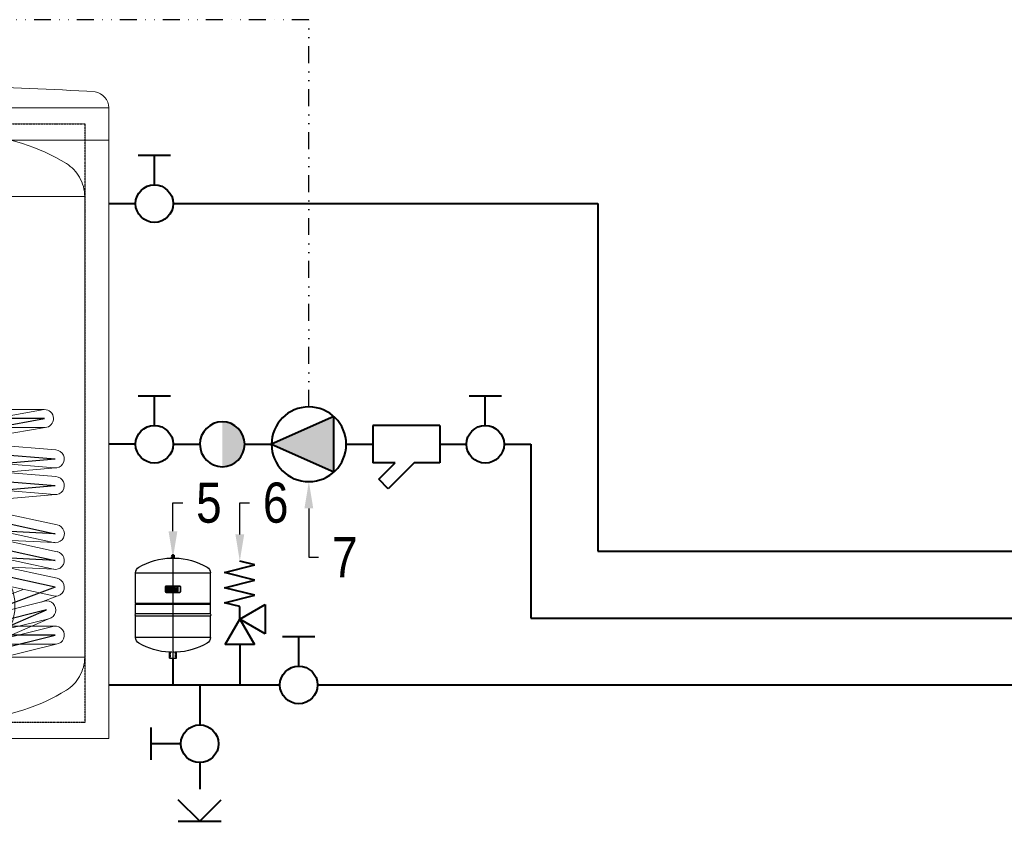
# Model space of a CAD drawing. Header units: centimetres. Extents: x 4745 to 39369, y 17389 to 19524.
# Tile 182 of 188: x 37466 to 37834, y 17747 to 18047. Entities that reach past the tile are written whole.
import ezdxf
from ezdxf import colors
from ezdxf.entities.mleader import LeaderData, LeaderLine
from ezdxf.enums import TextEntityAlignment as Align
from ezdxf.lldxf.tags import DXFTag
from ezdxf.math import Vec2, Vec3

# ---------------------------------------------------------------- set-up
doc = ezdxf.new("R2010")
doc.units = ezdxf.units.CM
doc.linetypes.add('DIVIDE2', pattern=[15.875, 6.35, -3.175, 0, -3.175, 0, -3.175])
doc.linetypes.add('HIDDEN', pattern=[0.375, 0.25, -0.125])
for name, color, linetype, lineweight in [('2DH_OBJ_reflexgr', 252, 'Continuous', 25), ('Ciepła woda', 10, 'Continuous', 70), ('CP_DETAL', 33, 'Continuous', 9), ('CP_LOGO', 7, 'Continuous', 35), ('Gruba', 7, 'Continuous', 40), ('IS_Ciepła_woda', 1, 'DASHDOT', 40), ('IS_Cyrkulacja', 215, 'H2OCYR', 40), ('IS_Opis', 250, 'Continuous', 9), ('IS_sygnał', 210, 'DIVIDE2', 25), ('IS_Zimna_woda', 5, 'SOLID', 40)]:
    doc.layers.add(name, color=color, linetype=linetype, lineweight=lineweight)
for name, color, linetype in [('CP_AXIS', 143, 'DASHDOT'), ('CP_COLOR_252', 252, 'Continuous'), ('cp_hidde', 203, 'HIDDEN')]:
    doc.layers.add(name, color=color, linetype=linetype)
doc.styles.add('CP_ATTR', font='arial.ttf')
doc.styles.add('styl1', font='ARIALN.TTF')
tags = doc.linetypes.add('DASHDOT', pattern=[25.4, 12.7, -6.35, 0, -6.35]).pattern_tags.tags
tags[10:11] = [DXFTag(74, 4), DXFTag(75, 0), DXFTag(340, '0'), DXFTag(46, 1.0), DXFTag(50, 0.0), DXFTag(44, 0.0), DXFTag(45, 0.0)]
tags[8:9] = [DXFTag(74, 4), DXFTag(75, 0), DXFTag(340, '0'), DXFTag(46, 1.0), DXFTag(50, 0.0), DXFTag(44, 0.0), DXFTag(45, 0.0)]
tags[6:7] = [DXFTag(74, 4), DXFTag(75, 0), DXFTag(340, '0'), DXFTag(46, 1.0), DXFTag(50, 0.0), DXFTag(44, 0.0), DXFTag(45, 0.0)]
tags[4:5] = [DXFTag(74, 4), DXFTag(75, 0), DXFTag(340, '0'), DXFTag(46, 1.0), DXFTag(50, 0.0), DXFTag(44, 0.0), DXFTag(45, 0.0)]
doc.linetypes.add('H2OCYR', pattern='A,25.4,-12.7,["~",Standard,S=25.4,R=0,X=-11.43,Y=-14.732],-12.7', length=50.8)
tags = doc.linetypes.add('SOLID', pattern=[10, 10, 0]).pattern_tags.tags
tags[6:7] = [DXFTag(74, 4), DXFTag(75, 0), DXFTag(340, '0'), DXFTag(46, 0.0), DXFTag(50, 0.0), DXFTag(44, 0.0), DXFTag(45, 0.0)]
tags[4:5] = [DXFTag(74, 4), DXFTag(75, 0), DXFTag(340, '0'), DXFTag(46, 0.0), DXFTag(50, 0.0), DXFTag(44, 0.0), DXFTag(45, 0.0)]

# ---------------------------------------------------------------- blocks, each defined once
blk = doc.blocks.new('Zaworek')
at = {"layer": 'IS_Zimna_woda', "color": 18, "true_color": 0x000000}
for p, q in [((5.15, 1.72), (5.15, -1.72)), ((2, 0), (5.15, 0))]:
    blk.add_line(p, q, dxfattribs=at)
blk.add_circle((0, 0), 2, dxfattribs=at)
blk = doc.blocks.new('Valvola di sicurezza')
at = {"layer": 'IS_Zimna_woda', "color": 18, "true_color": 0x000000}
for p, q in [((-0.591, 4.675), (0, 4.823)), ((0.591, 4.38), (-0.591, 4.675)), ((-0.591, 4.084), (0.591, 4.38)), ((0.591, 3.789), (-0.591, 4.084)), ((-0.591, 3.494), (0.591, 3.789)), ((0.591, 3.198), (-0.591, 3.494)), ((0, 2.559), (-0.984, 3.128)), ((-0.984, 3.128), (-0.984, 1.991)), ((0, 3.051), (0.591, 3.198)), ((0, 2.559), (0, 3.051)), ((-0.984, 1.991), (0, 2.559)), ((0, 2.559), (-0.568, 1.575)), ((0.568, 1.575), (0, 2.559)), ((-0.568, 1.575), (0.568, 1.575)), ((0, 1.575), (0, 0))]:
    blk.add_line(p, q, dxfattribs=at)
blk = doc.blocks.new('pdrfx_dm_280_352')
at = {"extrusion": (0, 1, 0)}
for p, q in [((7, 374.5), (-7, 374.5)), ((-7, 374.4), (-7, 374.5)), ((5.5, 379.3), (-5.5, 379.3)), ((-5.5, 377.8), (-5.5, 379.3)), ((5.5, 377.8), (-5.5, 377.8)), ((-5, 376.5), (-5, 377.8)), ((5, 376.5), (-5, 376.5)), ((5, 376.5), (-5, 376.5)), ((-5, 376.5), (-5, 376.5)), ((-4.5, 384.5), (-4.8, 379.3)), ((4.5, 384.5), (-4.5, 384.5)), ((-4, 374.7), (-4, 376.5)), ((3.4, 385.9), (-3.4, 385.9)), ((1.6, 387), (-1.6, 387)), ((4, 374.7), (4, 376.5)), ((4.5, 384.5), (4.8, 379.3)), ((5, 376.5), (5, 377.8)), ((5, 376.5), (5, 376.5)), ((5.5, 377.8), (5.5, 379.3)), ((7, 374.4), (7, 374.5)), ((-140, 204), (-140, 319.1)), ((140, 318.5), (-140, 318.5)), ((140, 204), (140, 319.1)), ((140, 204), (-140, 204)), ((-139, 202), (-140, 204)), ((-140, 202), (140, 202)), ((-140, 166.3), (-140, 202)), ((139, 202), (140, 204)), ((140, 166.3), (140, 202)), ((140, 166.3), (-140, 166.3)), ((140, 157.6), (-140, 157.6)), ((-140, 77.4), (-140, 157.6)), ((140, 77.4), (140, 157.6)), ((140, 78), (-140, 78)), ((-13.4, 0), (-13.4, 22.4)), ((-13.4, 0), (13.4, 0)), ((13.4, 0), (13.4, 22.4))]:
    blk.add_line(p, q, dxfattribs=at)
at = {"extrusion": (0, 0, -1)}
for centre, radius, start, end in [((0, 116.5), 258, 60.425, 88.4453), ((0, 382.2), 5.07, 27.1792, 44.7024), ((4.2, 374.7), 0.2, 179.6337, 269.8615), ((3.4, 385.6), 0.3, 45.5192, 90), ((0.1, 384.9), 2.59, 21.1031, 52.2226), ((1.6, 386.8), 0.2, 56.5397, 90), ((-1.6, 386.8), 0.2, 90, 123.4603), ((-0.1, 384.9), 2.59, 127.7774, 158.8969), ((-3.4, 385.6), 0.3, 90, 134.4808), ((0, 382.2), 5.07, 135.2976, 152.8208), ((-4.2, 374.7), 0.2, 270.1385, 0.3663), ((0, 116.5), 258, 91.5547, 119.575), ((115, 319.1), 25, 0, 60.425), ((-115, 319.1), 25, 119.575, 180), ((135.8, 162), 5.5, 326.2731, 33.7523), ((142.5, 166.4), 2.5, 182.5773, 213.4592), ((142.5, 157.6), 2.5, 146.5663, 178.7857), ((-142.5, 166.4), 2.5, 326.5408, 357.4227), ((-142.5, 157.6), 2.5, 1.2143, 33.4337), ((-135.8, 162), 5.5, 146.2477, 213.7269), ((115, 77.4), 25, 299.575, 0), ((-115, 77.4), 25, 180, 240.425), ((0, 280), 258, 272.9883, 299.575), ((0, 280), 258, 240.425, 267.0117)]:
    blk.add_arc(centre, radius, start, end, dxfattribs=at)
at = {"layer": 'cp_hidde', "extrusion": (0, 1, 0)}
for p, q in [((-9.4, 0), (-9.4, 22.2)), ((9.4, 0), (9.4, 22.2))]:
    blk.add_line(p, q, dxfattribs=at)
at = {"layer": 'cp_hidde', "extrusion": (0, 0, -1)}
for centre, start, end in [((0, 116.5), 88.4453, 91.5547), ((0, 280), 267.0117, 272.9883)]:
    blk.add_arc(centre, 258, start, end, dxfattribs=at)
blk = doc.blocks.new('pdrfx_logo01')
at = {"layer": 'CP_LOGO', "color": 83, "extrusion": (0, 1, 0)}
for p, q in [((41.3, 0), (-41.3, 0)), ((-46.3, -5), (-46.3, -34.5)), ((-41.3, -39.5), (41.3, -39.5)), ((46.3, -34.5), (46.3, -5))]:
    blk.add_line(p, q, dxfattribs=at)
at = {"layer": 'CP_LOGO', "extrusion": (0, 1, 0)}
for p, q in [((-43.2, -7.6), (-43.2, -31.7)), ((26.8, -4.8), (-40.4, -4.8)), ((-40.4, -34.5), (26.8, -34.5)), ((-36.7, -29.3), (-36.7, -18.9)), ((-36.7, -29.3), (-36.7, -29.3)), ((-33.4, -29.3), (-36.7, -29.3)), ((-33.4, -19.7), (-33.4, -29.3)), ((-33.4, -29.3), (-33.4, -29.3)), ((-32, -14.2), (-29.6, -14.2)), ((-29.6, -17.3), (-31.2, -17.3)), ((-29.6, -14.2), (-29.6, -17.3)), ((-29.6, -14.2), (-29.6, -14.2)), ((-28.5, -23.7), (-28.5, -19.9)), ((-25.2, -19.8), (-25.2, -20.6)), ((-25.2, -20.6), (-20.5, -20.6)), ((-25.2, -23), (-25.2, -23.7)), ((-17.2, -23), (-25.2, -23)), ((-23.4, -14.2), (-22.3, -14.2)), ((-22.6, -16.9), (-23.1, -16.9)), ((-17.9, -29.3), (-22.9, -29.3)), ((-22.4, -26.4), (-17.9, -26.4)), ((-20.5, -20.6), (-20.5, -19.8)), ((-17.9, -26.4), (-17.9, -29.3)), ((-17.2, -20), (-17.2, -23)), ((-16.5, -14.2), (-14.5, -14.2)), ((-16.5, -17.1), (-16.5, -14.2)), ((-14.5, -17.1), (-16.5, -17.1)), ((-14.5, -14.2), (-14.5, -12)), ((-14.5, -29.3), (-14.5, -17.1)), ((-11.2, -29.3), (-14.5, -29.3)), ((-11.2, -12.6), (-11.2, -14.2)), ((-11.2, -14.2), (-8.7, -14.2)), ((-8.7, -17.1), (-11.2, -17.1)), ((-11.2, -17.1), (-11.2, -29.3)), ((-10.7, -8.3), (-8.4, -8.3)), ((-8.4, -11.3), (-10, -11.3)), ((-8.7, -14.2), (-8.7, -17.1)), ((-8.4, -8.3), (-8.4, -11.3)), ((-6.7, -8.3), (-3.4, -8.3)), ((-6.7, -29.3), (-6.7, -8.3)), ((-3.4, -29.3), (-6.7, -29.3)), ((-3.4, -8.3), (-3.4, -29.3)), ((-3.4, -29.3), (-3.4, -29.3)), ((-1.2, -23.7), (-1.2, -19.9)), ((2.1, -19.8), (2.1, -20.6)), ((2.1, -20.6), (6.8, -20.6)), ((2.1, -23), (2.1, -23.7)), ((10.1, -23), (2.1, -23)), ((3.9, -14.2), (5, -14.2)), ((4.7, -16.9), (4.2, -16.9)), ((9.3, -29.3), (4.4, -29.3)), ((4.9, -26.4), (9.3, -26.4)), ((6.8, -20.6), (6.8, -19.8)), ((9.3, -26.4), (9.3, -29.3)), ((10.1, -20), (10.1, -23)), ((11.6, -14.2), (14.9, -14.2)), ((11.6, -17.2), (11.6, -14.2)), ((11.7, -29.3), (11.7, -26.5)), ((14.9, -29.3), (11.7, -29.3)), ((14.9, -14.2), (14.9, -17.4)), ((14.9, -26.4), (14.9, -29.3)), ((17, -20.1), (17.5, -20.1)), ((17.8, -23.4), (17, -23.4)), ((19.6, -14.2), (22.9, -14.2)), ((19.6, -17.4), (19.6, -14.2)), ((19.7, -29.3), (19.7, -26)), ((23, -29.3), (19.7, -29.3)), ((22.9, -14.2), (22.9, -17.2)), ((23, -26.5), (23, -29.3)), ((29.6, -31.7), (29.6, -7.6))]:
    blk.add_line(p, q, dxfattribs=at)
at = {"layer": 'CP_LOGO', "color": 83}
for centre, start, end in [((41.3, -5), 0, 90), ((-41.3, -5), 90, 180), ((-41.3, -34.5), 180, 270), ((41.3, -34.5), 270, 0)]:
    blk.add_arc(centre, 5, start, end, dxfattribs=at)
at = {"layer": 'CP_LOGO'}
for centre, radius, start, end in [((-40.4, -7.6), 2.8, 90, 180), ((-40.4, -31.7), 2.8, 180, 270), ((-30.6, -19.1), 6.04, 147.2606, 178.23773), ((-32.6, -18.2), 3.91, 106.11739, 143.37596), ((-31.9, -20.3), 6.08, 90.0504, 106.29617), ((-30.3, -19.5), 3.13, 158.99416, 176.3238), ((-28.6, -19.7), 4.79, 175.93238, 180.10771), ((-31.6, -19), 1.71, 127.29521, 158.50757), ((-31.4, -19.4), 2.11, 97.37455, 125.22266), ((-31.2, -20.8), 3.51, 90.08838, 98.11124), ((-20, -20), 8.47, 165.5184, 179.41357), ((-20.3, -23.5), 8.16, 181.01156, 192.20606), ((-23.6, -24.4), 4.78, 190.4306, 253.25485), ((-23.5, -19), 4.85, 88.45116, 165.89282), ((-20.1, -19.7), 5.06, 167.59365, 180.61208), ((-22.4, -23.8), 2.8, 178.22734, 223.44249), ((-22.2, -19.3), 2.94, 147.71352, 166.86593), ((-22.8, -21.8), 7.52, 253.48403, 269.53721), ((-23.2, -18.8), 1.87, 87.66712, 146.17213), ((-22.5, -23.4), 3, 230.01195, 271.63285), ((-22.5, -18.8), 1.87, 33.82787, 92.33288), ((-22.1, -18.9), 4.73, 12.94136, 92.71466), ((-23.4, -19.3), 2.94, 13.13407, 32.28648), ((-25.5, -19.7), 5.06, 359.38792, 12.40635), ((-25.4, -19.9), 8.25, 359.53662, 14.69447), ((-9.6, -12.3), 4.84, 144.36238, 176.33539), ((-11.2, -11.4), 3.03, 115.55693, 140.15133), ((-10.6, -12.9), 4.64, 90.48041, 114.11558), ((-9.4, -12.6), 1.84, 158.02718, 180.99792), ((-10.2, -12.3), 0.954, 105.83517, 156.9141), ((-10, -13), 1.77, 90.07291, 106.11261), ((7.3, -20), 8.47, 165.5184, 179.41357), ((7, -23.5), 8.16, 181.01156, 192.20606), ((3.7, -24.4), 4.78, 190.4306, 253.25485), ((3.8, -19), 4.85, 88.45116, 165.89282), ((7.2, -19.7), 5.06, 167.59365, 180.61208), ((4.9, -23.8), 2.8, 178.22734, 223.44249), ((5.1, -19.3), 2.94, 147.71352, 166.86593), ((4.5, -21.8), 7.52, 253.48403, 269.53721), ((4.1, -18.8), 1.87, 87.66712, 146.17213), ((4.8, -23.4), 3, 230.01195, 271.63285), ((4.8, -18.8), 1.87, 33.82787, 92.33288), ((5.2, -18.9), 4.73, 12.94136, 92.71466), ((3.8, -19.3), 2.94, 13.13407, 32.28648), ((1.8, -19.7), 5.06, 359.38792, 12.40635), ((1.8, -19.9), 8.25, 359.53662, 14.69447), ((18.8, -17.1), 7.23, 180.44422, 200.59836), ((19.1, -26.5), 7.42, 159.74131, 179.77956), ((16.4, -18.1), 4.61, 200.41383, 233.81358), ((16.7, -25.6), 4.92, 128.25682, 159.41174), ((19.7, -17.3), 4.84, 181.45927, 192.5475), ((19.3, -26.3), 4.37, 159.57859, 181.07883), ((17.4, -17.8), 2.5, 191.37369, 222.17322), ((17, -25.4), 1.92, 91.98047, 160.98789), ((16.9, -18.2), 1.9, 225.79589, 271.92531), ((17.6, -18.2), 1.9, 268.07469, 314.20411), ((17.7, -25.3), 1.82, 29.0147, 86.8568), ((17.1, -17.8), 2.5, 317.82678, 348.62631), ((16, -26.1), 3.7, 2.11523, 28.22654), ((14.8, -17.3), 4.84, 347.4525, 358.54073), ((18.1, -18.1), 4.61, 306.18642, 339.58617), ((17.8, -25.6), 4.92, 20.58826, 51.74318), ((11.3, -27.6), 11.7, 5.32515, 18.38846), ((15.7, -17.1), 7.23, 339.40164, 359.55578), ((26.8, -7.6), 2.8, 0, 90), ((26.8, -31.7), 2.8, 270, 0)]:
    blk.add_arc(centre, radius, start, end, dxfattribs=at)
blk = doc.blocks.new('Phpa_rfxng_18_grau_x0n4hz')
at = {"layer": 'CP_AXIS'}
blk.add_line((0, 38.7), (0, 0), dxfattribs=at)
for name, p, xscale, yscale, zscale in [('pdrfx_dm_280_352', (0, 0), 0.1, 0.1, 0.1), ('pdrfx_logo01', (0, 27), 0.06, 0.06, 0.06)]:
    blk.add_blockref(name, p, dxfattribs=dict(xscale=xscale, yscale=yscale, zscale=zscale))
at = {"linetype": 'ByBlock', "style": 'CP_ATTR', "flags": 9}
for tag in ['TEXT_40', 'TEXT_39', 'TEXT_38', 'TEXT_37', 'TEXT_36', 'TEXT_35', 'TEXT_34', 'TEXT_33', 'TEXT_32', 'TEXT_31', 'TEXT_30', 'TEXT_29', 'TEXT_28', 'TEXT_27', 'TEXT_26', 'TEXT_25', 'TEXT_24', 'TEXT_23', 'TEXT_22', 'TEXT_21', 'TEXT_20', 'TEXT_19', 'TEXT_18', 'TEXT_17', 'TEXT_16', 'TEXT_15', 'TEXT_14', 'TEXT_13', 'TEXT_12', 'TEXT_11', 'TEXT_10', 'TEXT_09', 'TEXT_08', 'TEXT_07', 'TEXT_06', 'TEXT_05', 'TEXT_04', 'TEXT_03', 'TEXT_02', 'TEXT_01', 'OTHER', 'PRODUCER', 'ORDER-NO', 'GROUP', 'NUMBER', 'NAME']:
    blk.add_attdef(tag, text='', height=0.00005, dxfattribs=at).set_placement((-0.01, -0.02), align=Align.MIDDLE_LEFT)
blk = doc.blocks.new('ZS')
at = {"layer": 'IS_Zimna_woda', "color": 18, "true_color": 0x000000}
for p, q in [((0, 0), (0, -9.96)), ((0, -24.04), (0, -34)), ((0, -46), (-8, -38)), ((0, -46), (8, -38)), ((-8, -46), (0, -46)), ((0, -46), (8, -46))]:
    blk.add_line(p, q, dxfattribs=at)
at = {"layer": 'IS_Zimna_woda', "xscale": 3.517579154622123, "yscale": 3.517579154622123, "zscale": 3.517579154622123, "rotation": 180}
blk.add_blockref('Zaworek', (0, -17), dxfattribs=at)
blk = doc.blocks.new('Pompa')
at = {"layer": 'Gruba'}
h = blk.add_hatch(color=256, dxfattribs=at)
h.dxf.hatch_style = 1
h.paths.add_polyline_path([(9.4, 10.34), (-13.97, 0), (9.4, -10.34)])
for p, q in [((-13.97, 0), (9.4, 10.34)), ((9.4, 10.34), (9.4, -10.34)), ((9.4, -10.34), (-13.97, 0))]:
    blk.add_line(p, q, dxfattribs=at)
blk.add_circle((0, 0), 13.97, dxfattribs=at)
blk = doc.blocks.new('F')
at = {"layer": 'Gruba'}
for p, q in [((-25, 0), (-25, -14)), ((0, 0), (-25, 0)), ((0, 0), (0, -14)), ((-16.68, -14), (-25, -14)), ((-22.78, -20.1), (-16.68, -14)), ((-9.61, -14), (-19.24, -23.63)), ((0, -14), (-9.61, -14)), ((-19.24, -23.63), (-22.78, -20.1))]:
    blk.add_line(p, q, dxfattribs=at)
blk = doc.blocks.new('zawórzwrotny11')
at = {"layer": 'IS_Zimna_woda', "true_color": 0x000000}
h = blk.add_hatch(color=18, dxfattribs=at)
edge = h.paths.add_edge_path()
edge.add_arc((0, 0), 8.39, -899.9318, -719.9318, ccw=False)
edge.add_line((-8.39, -0.01), (8.39, 0.01))
at = {"layer": 'IS_Zimna_woda', "color": 18, "true_color": 0x000000}
for start, end in [(0.0682, 180.0682), (180.0682, 0.0682)]:
    blk.add_arc((0, 0), 8.39, start, end, dxfattribs=at)
blk = doc.blocks.new('pdrfx_0')
blk.add_line((0, 0), (0, 0))
blk = doc.blocks.new('pd_rfx_abw150')
at = {"extrusion": (0, 1, 0)}
for p, q in [((-270, 1179), (270, 1179)), ((-270, 0), (-270, 1179)), ((270, 0), (270, 1179)), ((-270, 1119), (270, 1119)), ((270, 0), (-270, 0))]:
    blk.add_line(p, q, dxfattribs=at)
blk.add_circle((0, 248), 94.5)
for centre, radius, start, end in [((91.5, -4055.7), 5275.5, 90.9937, 93.65), ((-91.5, -4055.7), 5275.5, 86.35, 89.0063), ((-239.5, 1179), 30.5, 99.115, 180), ((239.5, 1179), 30.5, 0, 80.885)]:
    blk.add_arc(centre, radius, start, end)
at = {"layer": 'cp_hidde', "extrusion": (0, 1, 0)}
for p, q in [((-226, 1149), (226, 1149)), ((-226, 30), (-226, 1149)), ((226, 30), (226, 1149)), ((226, 30), (-226, 30))]:
    blk.add_line(p, q, dxfattribs=at)
at = {"layer": 'cp_hidde'}
for centre, radius in [((0, 1110), 38.5), ((0, 1110), 14.5), ((0, 734), 38.5), ((0, 734), 14.5), ((0, 598), 40), ((0, 598), 18), ((0, 458), 35), ((0, 458), 11.5), ((0, 248), 62.5), ((0, 193), 40), ((0, 193), 18), ((0, 55), 38.5), ((0, 55), 14.5)]:
    blk.add_circle(centre, radius, dxfattribs=at)
blk = doc.blocks.new('Zasobnik')
at = {"extrusion": (0, 1, 0)}
for p, q in [((-10.33, 234), (7.65, 234)), ((-10.33, 234), (-10.33, 226.35)), ((7.65, 234), (7.65, 226.35)), ((7.65, 226.35), (-10.33, 226.35)), ((-5.32, 226.35), (-5.32, 225.69)), ((2.64, 226.35), (2.64, 225.69)), ((43.66, 202.63), (-46.34, 202.63)), ((-46.34, 30.37), (-46.34, 202.63)), ((43.66, 30.37), (43.66, 202.63)), ((-46.34, 30.37), (43.66, 30.37)), ((-6.34, 1), (-6.34, 24.21)), ((-5.84, 0.9), (-5.84, 24.1)), ((3.16, 24.1), (3.16, 0.9)), ((3.66, 1), (3.66, 24.21)), ((-40.64, 0), (-30.95, 0)), ((2.66, 0.4), (-5.34, 0.4)), ((-5.34, 0), (2.66, 0)), ((28.27, 0), (37.96, 0))]:
    blk.add_line(p, q, dxfattribs=at)
for centre, radius in [((-1.34, 195), 6), ((-1.34, 49.6), 12.5)]:
    blk.add_circle(centre, radius)
for centre, radius, start, end in [((-1.34, 153.2), 72.6, 93.1404, 121.6874), ((-1.34, 153.2), 72.6, 58.3126, 86.8596), ((-31.77, 202.74), 14.46, 122.1874, 150.5), ((29.09, 202.74), 14.46, 29.5, 57.8126), ((-31.88, 202.55), 14.46, 149.6478, 179.692), ((29.2, 202.55), 14.46, 0.308, 30.3522), ((-31.88, 30.45), 14.46, 180.308, 210.3522), ((29.2, 30.45), 14.46, 329.6478, 359.692), ((-31.77, 30.26), 14.46, 209.5, 237.8126), ((-1.34, 44.27), 20.67, 256.004, 283.996), ((29.09, 30.26), 14.46, 302.1874, 330.5), ((-1.34, 79.8), 72.6, 238.3126, 266.0509), ((-1.34, 79.8), 72.6, 273.9491, 301.6874), ((-5.34, 1), 1, 180, 270), ((-5.34, 0.9), 0.5, 180, 270), ((2.66, 1), 1, 270, 0), ((2.66, 0.9), 0.5, 270, 0)]:
    blk.add_arc(centre, radius, start, end)
at = {"layer": 'CP_AXIS'}
for p, q in [((-1.34, 234), (-1.34, 0)), ((-4.03, 222), (1.35, 222)), ((-7.34, 195), (4.66, 195)), ((-4.03, 146.8), (1.35, 146.8)), ((28.62, 119.61), (-55.34, 119.61)), ((-27.35, 109.53), (28.62, 119.61)), ((-4.71, 119.6), (2.03, 119.6)), ((-27.35, 109.53), (32.63, 104.52)), ((-27.33, 99.56), (32.65, 104.51)), ((-27.33, 99.56), (32.65, 94.54)), ((-27.33, 89.59), (32.65, 94.54)), ((-27.33, 89.59), (32.65, 76.57)), ((-2.94, 91.6), (0.26, 91.6)), ((-27.33, 79.56), (32.65, 66.6)), ((32.65, 76.57), (-27.33, 79.56)), ((32.65, 56.58), (-27.33, 69.6)), ((32.65, 66.6), (-27.33, 69.6)), ((32.65, 56.58), (-28.98, 33.59)), ((29.41, 48.08), (-28.98, 33.59)), ((-25.8, 24.11), (29.41, 48.08)), ((-13.84, 49.6), (11.16, 49.6)), ((-25.8, 24.11), (32.65, 38.6)), ((-4.71, 38.6), (2.03, 38.6)), ((32.65, 38.6), (2.03, 38.6)), ((-25.8, 24.11), (-55.34, 24.11)), ((-4.03, 11), (1.35, 11))]:
    blk.add_line(p, q, dxfattribs=at)
at = {"layer": 'CP_DETAL'}
for p, q in [((28.5, 122.97), (-55.34, 122.97)), ((28.5, 122.97), (-27.95, 112.85)), ((-55.34, 116.23), (28.8, 116.24)), ((28.8, 116.24), (-3.01, 110.88)), ((-27.1, 112.89), (32.88, 107.88)), ((-27.65, 106.17), (32.33, 101.22)), ((-7.94, 104.51), (-27.63, 102.92)), ((-27.08, 102.92), (32.9, 97.91)), ((32.9, 101.21), (-4.58, 98.03)), ((-27.63, 96.2), (32.35, 91.24)), ((-7.94, 94.54), (-27.63, 92.95)), ((-26.65, 92.89), (33.33, 79.87)), ((32.9, 91.24), (-4.58, 88.06)), ((-28.06, 86.29), (31.92, 73.27)), ((-8.25, 82.01), (-27.14, 82.93)), ((-26.65, 82.87), (33.33, 69.84)), ((-28.06, 76.26), (31.92, 63.3)), ((32.47, 73.21), (13.58, 74.18)), ((-8.25, 71.98), (-27.14, 72.96)), ((-26.65, 72.9), (33.33, 59.88)), ((-28.06, 66.3), (31.92, 53.27)), ((32.15, 63.26), (13.58, 64.16)), ((-29.9, 36.86), (20.67, 55.72)), ((27.34, 51.01), (33.28, 53.25)), ((28.62, 51.32), (-29.77, 36.89)), ((30.27, 44.78), (-28.18, 30.35)), ((12.66, 37.13), (30.76, 44.96)), ((32.23, 41.96), (-26.59, 27.41)), ((32.23, 41.96), (-1.34, 41.96)), ((-27.14, 27.23), (-8.98, 35.05)), ((33.02, 35.24), (-24.94, 20.87)), ((-1.34, 35.24), (33.02, 35.24)), ((-27.14, 27.23), (-55.34, 27.23)), ((-25.77, 20.77), (-55.34, 20.77))]:
    blk.add_line(p, q, dxfattribs=at)
for centre, radius, start, end in [((28.62, 119.61), 3.37, 273.0613, 92.1439), ((-27.36, 109.53), 3.37, 85.6368, 265.0084), ((32.66, 104.54), 3.34, 264.2451, 86.3146), ((-27.34, 99.56), 3.37, 85.6368, 265.0084), ((32.68, 94.57), 3.34, 264.2451, 86.3146), ((-27.32, 89.58), 3.38, 78.6775, 257.2779), ((-27.33, 79.56), 3.38, 78.3752, 257.5802), ((32.66, 76.56), 3.38, 257.3641, 78.5914), ((-27.32, 69.59), 3.38, 78.6775, 257.2779), ((32.68, 66.56), 3.35, 256.8537, 78.8836), ((32.65, 56.57), 3.38, 257.5813, 78.3742), ((29.45, 48.05), 3.37, 284.0651, 104.2592), ((32.64, 38.6), 3.39, 276.4953, 96.9848), ((-28.99, 33.61), 3.37, 103.3737, 283.9416)]:
    blk.add_arc(centre, radius, start, end, dxfattribs=at)
at = {"layer": 'cp_hidde', "extrusion": (0, 1, 0)}
for p, q in [((-4.03, 226.35), (-4.03, 228.86)), ((1.35, 228.86), (-4.03, 228.86)), ((-1.34, 226.35), (-1.34, 228.86)), ((1.35, 226.35), (1.35, 228.86)), ((-5.32, 225.69), (-5.32, 218.95)), ((2.64, 225.69), (2.64, 218.95)), ((2.64, 218.95), (-5.32, 218.95)), ((-3.97, 196), (-3.97, 218.95)), ((1.29, 196), (1.29, 218.95)), ((1.29, 196), (-3.97, 196)), ((-2.68, 0), (-2.68, 0.4)), ((0, 0), (0, 0.4))]:
    blk.add_line(p, q, dxfattribs=at)
at = {"layer": 'cp_hidde'}
for p, q in [((-4.03, 218.5), (-4.03, 222)), ((1.35, 218.49), (1.35, 222)), ((-4.03, 11), (-4.03, 14.5)), ((1.35, 14.5), (1.35, 11))]:
    blk.add_line(p, q, dxfattribs=at)
for centre, radius in [((-1.34, 222), 2.69), ((-1.34, 195), 2), ((-1.34, 146.8), 2.69), ((-1.34, 119.6), 3.37), ((-1.34, 91.6), 1.6), ((-1.34, 38.6), 3.37), ((-1.34, 11), 2.69)]:
    blk.add_circle(centre, radius, dxfattribs=at)
for centre, start, end in [((-1.34, 153.2), 86.8596, 93.1404), ((-1.34, 79.8), 266.0509, 273.9491)]:
    blk.add_arc(centre, 72.6, start, end, dxfattribs=at)
for centre in [(-1.34, 218.5), (-1.34, 14.5)]:
    blk.add_ellipse(centre, major_axis=(-2.69, 0), ratio=0.446374, dxfattribs=at)
at = {"xscale": 0.2, "yscale": 0.2, "zscale": 0.2}
blk.add_blockref('pd_rfx_abw150', (-1.34, 0), dxfattribs=at)
at = {"layer": 'CP_COLOR_252', "xscale": 0.2, "yscale": 0.2, "zscale": 0.2}
blk.add_blockref('pdrfx_0', (-1.34, 0), dxfattribs=at)
blk.add_blockref('pdrfx_0', (-1.34, 0), dxfattribs=at)
at = {"linetype": 'ByBlock', "style": 'CP_ATTR', "flags": 9}
for tag in ['NAME', 'NUMBER', 'GROUP', 'ORDER-NO', 'PRODUCER', 'OTHER', 'TEXT_01', 'TEXT_02', 'TEXT_03', 'TEXT_04', 'TEXT_05', 'TEXT_06', 'TEXT_07', 'TEXT_08', 'TEXT_09', 'TEXT_10', 'TEXT_11', 'TEXT_12', 'TEXT_13', 'TEXT_14', 'TEXT_15', 'TEXT_16', 'TEXT_17', 'TEXT_18', 'TEXT_19', 'TEXT_20', 'TEXT_21', 'TEXT_22', 'TEXT_23', 'TEXT_24', 'TEXT_25', 'TEXT_26', 'TEXT_27', 'TEXT_28', 'TEXT_29', 'TEXT_30', 'TEXT_31', 'TEXT_32', 'TEXT_33', 'TEXT_34', 'TEXT_35', 'TEXT_36', 'TEXT_37', 'TEXT_38', 'TEXT_39', 'TEXT_40']:
    blk.add_attdef(tag, text='', height=0.0001, dxfattribs=at).set_placement((-1.36, -0.04), align=Align.MIDDLE_LEFT)

msp = doc.modelspace()

# ---------------------------------------------------------------- linework, layer by layer
at = {"layer": 'IS_Ciepła_woda'}
for p, q in [((37499.31, 17978.42), (37509.31, 17978.42)), ((37523.38, 17978.42), (37682.18, 17978.42)), ((37682.18, 17978.42), (37682.18, 17848.42)), ((37682.18, 17848.42), (38279.81, 17848.42))]:
    msp.add_line(p, q, dxfattribs=at)
at = {"layer": 'IS_Cyrkulacja'}
for p, q in [((37509.31, 17888.42), (37499.31, 17888.42)), ((37523.38, 17888.42), (37533.38, 17888.42)), ((37550.16, 17888.42), (37560.16, 17888.42)), ((37588.11, 17888.43), (37598.11, 17888.43)), ((37623.11, 17888.44), (37633.11, 17888.44)), ((37647.18, 17888.42), (37657.18, 17888.42)), ((37657.18, 17888.42), (37657.18, 17823.42)), ((37657.18, 17823.42), (38279.81, 17823.42))]:
    msp.add_line(p, q, dxfattribs=at)
at = {"layer": 'IS_sygnał'}
for p, q in [((37574.14, 18047.22), (36944.34, 18047.22)), ((37574.14, 17902.4), (37574.14, 18047.22))]:
    msp.add_line(p, q, dxfattribs=at)
at = {"layer": 'IS_Zimna_woda'}
for p, q in [((37523.31, 17808.42), (37523.31, 17798.42)), ((37499.31, 17798.42), (37563.31, 17798.42)), ((37533.31, 17798.42), (37533.31, 17793.42)), ((37577.38, 17798.42), (38279.81, 17798.42))]:
    msp.add_line(p, q, dxfattribs=at)

# ---------------------------------------------------------------- block references
at = {"color": 1, "lineweight": 5, "xscale": -9.600000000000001, "yscale": 9.600000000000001, "zscale": 9.600000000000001}
msp.add_blockref('Valvola di sicurezza', (37548.31, 17798.42), dxfattribs=at)
at = {"layer": '2DH_OBJ_reflexgr'}
msp.add_blockref('Phpa_rfxng_18_grau_x0n4hz', (37523.31, 17808.42), dxfattribs=at)
at = {"layer": 'Ciepła woda', "xscale": -1, "rotation": 180}
msp.add_blockref('Pompa', (37574.14, 17888.43), dxfattribs=at)
at = {"layer": 'IS_Opis', "color": 18, "true_color": 0x000000}
msp.add_blockref('Zasobnik', (37446.65, 17778.42), dxfattribs=at)
at = {"layer": 'IS_Opis'}
for name, p in [('F', (37623.11, 17895.44)), ('ZS', (37533.31, 17793.42))]:
    msp.add_blockref(name, p, dxfattribs=at)
at = {"layer": 'IS_Zimna_woda', "xscale": 3.517579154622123, "yscale": 3.517579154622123, "zscale": 3.517579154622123}
for p, rotation in [((37516.35, 17978.42), 89.99999999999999), ((37516.35, 17888.42), 90), ((37640.14, 17888.41), 90), ((37570.35, 17798.42), 89.99999999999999)]:
    msp.add_blockref('Zaworek', p, dxfattribs=dict(at, rotation=rotation))
at = {"layer": 'IS_Zimna_woda', "rotation": 90}
msp.add_blockref('zawórzwrotny11', (37541.77, 17888.42), dxfattribs=at)

# ---------------------------------------------------------------- leaders
at = {"layer": 'IS_Opis'}
ml = msp.add_multileader_mtext('Standard', dxfattribs=at)
ml.set_content('5', color=256, style='styl1')
ml.set_leader_properties()
ml.build(insert=Vec2(0, 0))
ml.multileader.update_dxf_attribs({"dogleg_length": 5, "arrow_head_size": 10})
ctx = ml.context
ctx.base_point, ctx.char_height, ctx.arrow_head_size, ctx.landing_gap_size, ctx.plane_origin = Vec3(37526.96, 17866.48), 15, 10, 5, Vec3(37564.56, 17835.29)
notes = []
notes.append((ctx, [(1, (1, 1, 0), (37523.31, 17866.48), (1, 0), 3.65, [(0, [(37523.31, 17845.87)], 0, [])])]))
ctx.mtext.insert, ctx.mtext.width, ctx.mtext.flow_direction = Vec3(37531.96, 17874.11), 7.1427, 5
ml = msp.add_multileader_mtext('Standard', dxfattribs=at)
ml.set_content('6', color=256, style='styl1')
ml.set_leader_properties()
ml.build(insert=Vec2(0, 0))
ml.multileader.update_dxf_attribs({"dogleg_length": 5, "arrow_head_size": 10})
ctx = ml.context
ctx.base_point, ctx.char_height, ctx.arrow_head_size, ctx.landing_gap_size, ctx.plane_origin = Vec3(37551.96, 17866.48), 15, 10, 5, Vec3(37589.56, 17835.29)
notes.append((ctx, [(1, (1, 1, 0), (37548.31, 17866.48), (1, 0), 3.65, [(0, [(37548.31, 17844.72)], 0, [])])]))
ctx.mtext.insert, ctx.mtext.width, ctx.mtext.flow_direction = Vec3(37556.96, 17874.11), 7.1427, 5
ml = msp.add_multileader_mtext('Standard', dxfattribs=at)
ml.set_content('7', color=256, style='styl1')
ml.set_leader_properties()
ml.build(insert=Vec2(0, 0))
ml.multileader.update_dxf_attribs({"dogleg_length": 5, "arrow_head_size": 10})
ctx = ml.context
ctx.base_point, ctx.char_height, ctx.arrow_head_size, ctx.landing_gap_size, ctx.plane_origin = Vec3(37577.78, 17846.22), 15, 10, 5, Vec3(37615.39, 17822.65)
notes.append((ctx, [(1, (1, 1, 0), (37574.14, 17846.22), (1, 0), 3.65, [(0, [(37574.14, 17874.46)], 0, [])])]))
ctx.mtext.insert, ctx.mtext.width, ctx.mtext.flow_direction = Vec3(37582.78, 17853.72), 7.1427, 5
for ctx, leaders in notes:
    for number, flags, end, landing, length, lines in leaders:
        leader = LeaderData()
        leader.index, (leader.has_last_leader_line, leader.has_dogleg_vector, leader.attachment_direction) = number, flags
        leader.last_leader_point, leader.dogleg_vector, leader.dogleg_length = Vec3(end), Vec3(landing), length
        for number, points, colour, breaks in lines:
            line = LeaderLine()
            line.index, line.vertices, line.color, line.breaks = number, Vec3.list(points), colors.encode_raw_color(colour), breaks
            leader.lines.append(line)
        ctx.leaders.append(leader)

doc.saveas('drawing.dxf')
